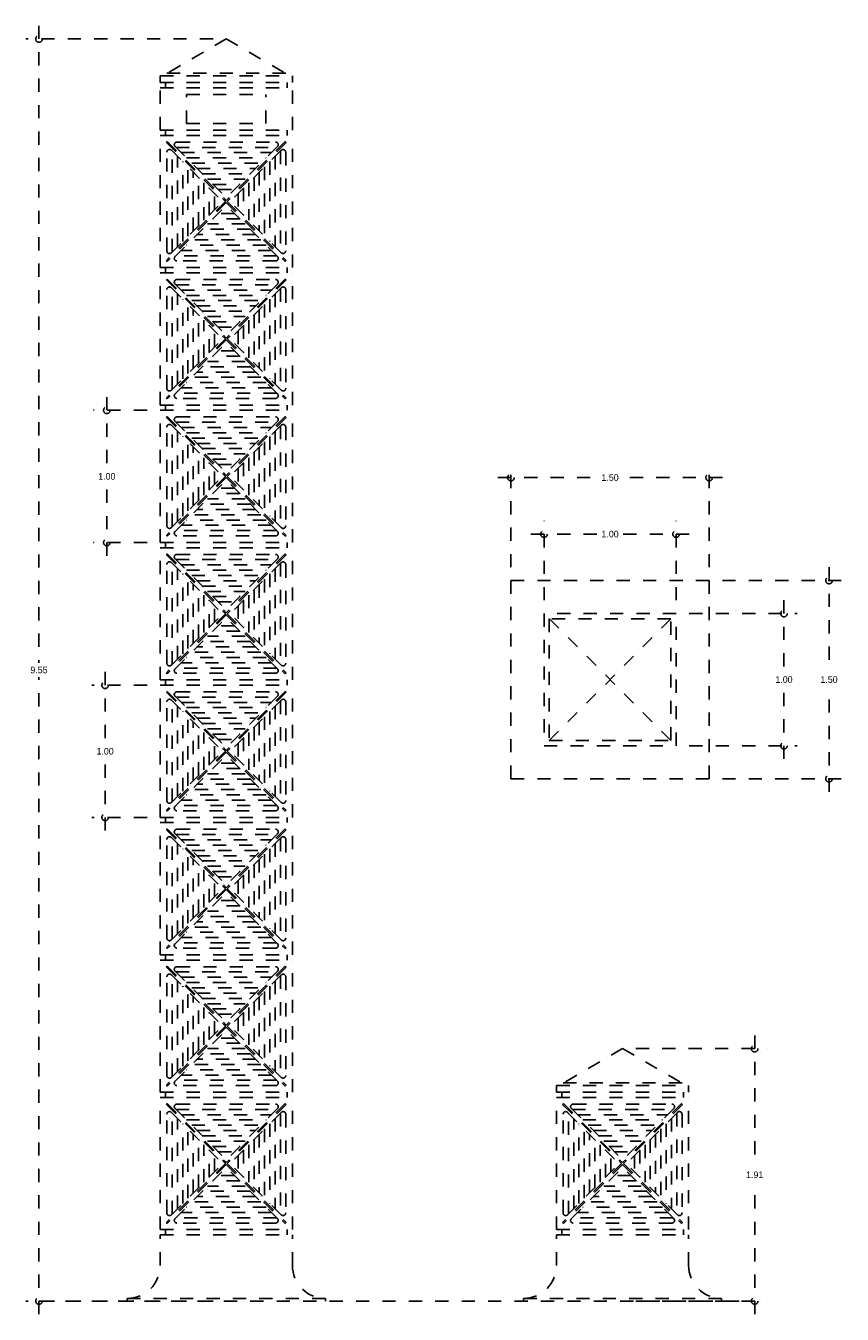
# Model space of a CAD drawing. Header units: centimetres. Extents: x 0.9 to 7.08, y 0.9 to 10.65.
import ezdxf

# ---------------------------------------------------------------- set-up
doc = ezdxf.new("R2010")
doc.units = ezdxf.units.CM
doc.header["$LTSCALE"] = 0.005
doc.header["$MEASUREMENT"] = 0
doc.linetypes.add('ACAD_ISO02W100', pattern=[15, 12, -3])
doc.linetypes.add('ACAD_ISO04W100', pattern=[30, 24, -3, 0, -3])
doc.layers.add('EJES', color=7, linetype='ACAD_ISO04W100')
doc.layers.add('proyeccion', color=7, linetype='ACAD_ISO02W100')
doc.dimstyles.get("Standard").update_dxf_attribs({"dimtxt": 0.18, "dimasz": 0.18, "dimexe": 0.18, "dimexo": 0.0625, "dimgap": 0.09, "dimtad": 0, "dimtih": 1, "dimtoh": 1, "dimdec": 4, "dimzin": 0, "dimdsep": 46, "dimtxsty": 'Standard', "dimcen": 0.09, "dimadec": 0, "dimazin": 0, "dimtfac": 1, "dimtdec": 4, "dimtofl": 0, "dimtmove": 0, "dimatfit": 3, "dimfxl": 0, "dimtolj": 1, "dimtzin": 0, "dimarcsym": 0})

# ---------------------------------------------------------------- blocks, each defined once
blk = doc.blocks.new('_Small')
at = {"layer": 'EJES', "color": 0, "lineweight": -2}
blk.add_circle((0, 0), 0.25, dxfattribs=at)
blk = doc.blocks.new('*D8')
at = {"layer": 'Defpoints', "color": 0, "ltscale": 0.005}
for p in [(1.918, 7.74), (1.5138, 6.74), (1.918, 6.74)]:
    blk.add_point(p, dxfattribs=at)
at = {"layer": 'proyeccion', "color": 0, "lineweight": -2, "ltscale": 0.005}
for p, q in [((1.5138, 7.84), (1.5138, 7.295)), ((1.818, 7.74), (1.4138, 7.74)), ((1.5138, 6.64), (1.5138, 7.185)), ((1.818, 6.74), (1.4138, 6.74))]:
    blk.add_line(p, q, dxfattribs=at)
at = {"layer": 'proyeccion', "color": 0, "lineweight": -2, "ltscale": 0.005, "xscale": 0.1, "yscale": 0.1, "zscale": 0.1}
for p, rotation in [((1.5138, 7.74), 90), ((1.5138, 6.74), 270)]:
    blk.add_blockref('_Small', p, dxfattribs=dict(at, rotation=rotation))
at = {"layer": 'proyeccion', "color": 0, "ltscale": 0.005, "insert": (1.5138, 7.24), "char_height": 0.05, "attachment_point": 5}
blk.add_mtext('\\A1;1.00', dxfattribs=at)
blk = doc.blocks.new('*D7')
at = {"layer": 'Defpoints', "color": 0, "ltscale": 0.005}
for p in [(1.918, 5.66), (1.5006, 4.66), (1.918, 4.66)]:
    blk.add_point(p, dxfattribs=at)
at = {"layer": 'proyeccion', "color": 0, "lineweight": -2, "ltscale": 0.005}
for p, q in [((1.5006, 5.76), (1.5006, 5.215)), ((1.818, 5.66), (1.4006, 5.66)), ((1.5006, 4.56), (1.5006, 5.105)), ((1.818, 4.66), (1.4006, 4.66))]:
    blk.add_line(p, q, dxfattribs=at)
at = {"layer": 'proyeccion', "color": 0, "lineweight": -2, "ltscale": 0.005, "xscale": 0.1, "yscale": 0.1, "zscale": 0.1}
for p, rotation in [((1.5006, 5.66), 90), ((1.5006, 4.66), 270)]:
    blk.add_blockref('_Small', p, dxfattribs=dict(at, rotation=rotation))
at = {"layer": 'proyeccion', "color": 0, "ltscale": 0.005, "insert": (1.5006, 5.16), "char_height": 0.05, "attachment_point": 5}
blk.add_mtext('\\A1;1.00', dxfattribs=at)
blk = doc.blocks.new('*D6')
at = {"layer": 'Defpoints', "color": 0, "ltscale": 0.005}
for p in [(2.418, 10.55), (1, 1), (2.418, 1)]:
    blk.add_point(p, dxfattribs=at)
at = {"layer": 'proyeccion', "color": 0, "lineweight": -2, "ltscale": 0.005}
for p, q in [((1, 10.65), (1, 5.83)), ((2.318, 10.55), (0.9, 10.55)), ((1, 0.9), (1, 5.72)), ((2.318, 1), (0.9, 1))]:
    blk.add_line(p, q, dxfattribs=at)
at = {"layer": 'proyeccion', "color": 0, "lineweight": -2, "ltscale": 0.005, "xscale": 0.1, "yscale": 0.1, "zscale": 0.1}
for p, rotation in [((1, 10.55), 90), ((1, 1), 270)]:
    blk.add_blockref('_Small', p, dxfattribs=dict(at, rotation=rotation))
at = {"layer": 'proyeccion', "color": 0, "ltscale": 0.005, "insert": (1, 5.775), "char_height": 0.05, "attachment_point": 5}
blk.add_mtext('\\A1;9.55', dxfattribs=at)
blk = doc.blocks.new('*D5')
at = {"layer": 'Defpoints', "color": 0, "ltscale": 0.005}
for p in [(5.418, 2.9098), (5.418, 1), (6.418, 1)]:
    blk.add_point(p, dxfattribs=at)
at = {"layer": 'proyeccion', "color": 0, "lineweight": -2, "ltscale": 0.005}
for p, q in [((6.418, 3.0098), (6.418, 2.0099)), ((5.518, 2.9098), (6.518, 2.9098)), ((6.418, 0.9), (6.418, 1.8999)), ((5.518, 1), (6.518, 1))]:
    blk.add_line(p, q, dxfattribs=at)
at = {"layer": 'proyeccion', "color": 0, "lineweight": -2, "ltscale": 0.005, "xscale": 0.1, "yscale": 0.1, "zscale": 0.1}
for p, rotation in [((6.418, 2.9098), 90), ((6.418, 1), 270)]:
    blk.add_blockref('_Small', p, dxfattribs=dict(at, rotation=rotation))
at = {"layer": 'proyeccion', "color": 0, "ltscale": 0.005, "insert": (6.418, 1.9549), "char_height": 0.05, "attachment_point": 5}
blk.add_mtext('\\A1;1.91', dxfattribs=at)
blk = doc.blocks.new('*D4')
at = {"layer": 'Defpoints', "color": 0, "ltscale": 0.005}
for p in [(5.8232, 6.8032), (4.8232, 6.2022), (5.8232, 6.2022)]:
    blk.add_point(p, dxfattribs=at)
at = {"layer": 'proyeccion', "color": 0, "lineweight": -2, "ltscale": 0.005}
for p, q in [((4.8232, 6.3022), (4.8232, 6.9032)), ((5.8232, 6.3022), (5.8232, 6.9032)), ((4.7232, 6.8032), (5.2349, 6.8032)), ((5.9232, 6.8032), (5.4116, 6.8032))]:
    blk.add_line(p, q, dxfattribs=at)
at = {"layer": 'proyeccion', "color": 0, "lineweight": -2, "ltscale": 0.005, "xscale": 0.1, "yscale": 0.1, "zscale": 0.1, "rotation": 180}
blk.add_blockref('_Small', (4.8232, 6.8032), dxfattribs=at)
at = {"layer": 'proyeccion', "color": 0, "lineweight": -2, "ltscale": 0.005, "xscale": 0.1, "yscale": 0.1, "zscale": 0.1}
blk.add_blockref('_Small', (5.8232, 6.8032), dxfattribs=at)
at = {"layer": 'proyeccion', "color": 0, "ltscale": 0.005, "insert": (5.3232, 6.8032), "char_height": 0.05, "attachment_point": 5}
blk.add_mtext('\\A1;1.00', dxfattribs=at)
blk = doc.blocks.new('*D3')
at = {"layer": 'Defpoints', "color": 0, "ltscale": 0.005}
for p in [(6.0732, 7.2311), (4.5732, 6.4522), (6.0732, 6.4522)]:
    blk.add_point(p, dxfattribs=at)
at = {"layer": 'proyeccion', "color": 0, "lineweight": -2, "ltscale": 0.005}
for p, q in [((4.5732, 6.5522), (4.5732, 7.3311)), ((6.0732, 6.5522), (6.0732, 7.3311)), ((4.4732, 7.2311), (5.2307, 7.2311)), ((6.1732, 7.2311), (5.4157, 7.2311))]:
    blk.add_line(p, q, dxfattribs=at)
at = {"layer": 'proyeccion', "color": 0, "lineweight": -2, "ltscale": 0.005, "xscale": 0.1, "yscale": 0.1, "zscale": 0.1, "rotation": 180}
blk.add_blockref('_Small', (4.5732, 7.2311), dxfattribs=at)
at = {"layer": 'proyeccion', "color": 0, "lineweight": -2, "ltscale": 0.005, "xscale": 0.1, "yscale": 0.1, "zscale": 0.1}
blk.add_blockref('_Small', (6.0732, 7.2311), dxfattribs=at)
at = {"layer": 'proyeccion', "color": 0, "ltscale": 0.005, "insert": (5.3232, 7.2311), "char_height": 0.05, "attachment_point": 5}
blk.add_mtext('\\A1;1.50', dxfattribs=at)
blk = doc.blocks.new('*D2')
at = {"layer": 'Defpoints', "color": 0, "ltscale": 0.005}
for p in [(6.0732, 6.4522), (6.0732, 4.9522), (6.9808, 4.9522)]:
    blk.add_point(p, dxfattribs=at)
at = {"layer": 'proyeccion', "color": 0, "lineweight": -2, "ltscale": 0.005}
for p, q in [((6.9808, 6.5522), (6.9808, 5.7572)), ((6.1732, 6.4522), (7.0808, 6.4522)), ((6.9808, 4.8522), (6.9808, 5.6472)), ((6.1732, 4.9522), (7.0808, 4.9522))]:
    blk.add_line(p, q, dxfattribs=at)
at = {"layer": 'proyeccion', "color": 0, "lineweight": -2, "ltscale": 0.005, "xscale": 0.1, "yscale": 0.1, "zscale": 0.1}
for p, rotation in [((6.9808, 6.4522), 90), ((6.9808, 4.9522), 270)]:
    blk.add_blockref('_Small', p, dxfattribs=dict(at, rotation=rotation))
at = {"layer": 'proyeccion', "color": 0, "ltscale": 0.005, "insert": (6.9808, 5.7022), "char_height": 0.05, "attachment_point": 5}
blk.add_mtext('\\A1;1.50', dxfattribs=at)
blk = doc.blocks.new('*D1')
at = {"layer": 'Defpoints', "color": 0, "ltscale": 0.005}
for p in [(5.8232, 6.2022), (5.8232, 5.2022), (6.6399, 5.2022)]:
    blk.add_point(p, dxfattribs=at)
at = {"layer": 'proyeccion', "color": 0, "lineweight": -2, "ltscale": 0.005}
for p, q in [((6.6399, 6.3022), (6.6399, 5.7572)), ((5.9232, 6.2022), (6.7399, 6.2022)), ((6.6399, 5.1022), (6.6399, 5.6472)), ((5.9232, 5.2022), (6.7399, 5.2022))]:
    blk.add_line(p, q, dxfattribs=at)
at = {"layer": 'proyeccion', "color": 0, "lineweight": -2, "ltscale": 0.005, "xscale": 0.1, "yscale": 0.1, "zscale": 0.1}
for p, rotation in [((6.6399, 6.2022), 90), ((6.6399, 5.2022), 270)]:
    blk.add_blockref('_Small', p, dxfattribs=dict(at, rotation=rotation))
at = {"layer": 'proyeccion', "color": 0, "ltscale": 0.005, "insert": (6.6399, 5.7022), "char_height": 0.05, "attachment_point": 5}
blk.add_mtext('\\A1;1.00', dxfattribs=at)

msp = doc.modelspace()

# ---------------------------------------------------------------- linework, layer by layer
at = {"layer": 'proyeccion', "ltscale": 0.005}
for p, q in [((2.418, 10.55), (1.968, 10.2902)), ((2.418, 10.55), (2.868, 10.2902)), ((1.918, 10.2202), (1.918, 10.2702)), ((1.918, 10.2702), (2.918, 10.2702)), ((1.968, 10.2902), (2.868, 10.2902)), ((2.918, 10.2202), (2.918, 10.2702)), ((1.918, 10.2202), (2.918, 10.2202)), ((1.918, 10.1802), (2.918, 10.1802)), ((1.918, 9.86), (1.918, 10.1802)), ((1.958, 10.1802), (1.958, 10.2202)), ((2.878, 10.1802), (2.878, 10.2202)), ((2.918, 9.86), (2.918, 10.1802)), ((2.118, 10.1302), (2.718, 10.1302)), ((2.118, 9.91), (2.118, 10.1302)), ((2.718, 9.91), (2.718, 10.1302)), ((1.918, 9.86), (2.918, 9.86)), ((1.958, 9.82), (1.958, 9.86)), ((2.118, 9.91), (2.718, 9.91)), ((2.878, 9.82), (2.878, 9.86)), ((1.918, 8.82), (1.918, 9.82)), ((1.918, 9.82), (2.918, 9.82)), ((1.9644, 9.7665), (1.9715, 9.7735)), ((1.9644, 9.7665), (2.4109, 9.32)), ((1.9715, 9.7735), (2.418, 9.3271)), ((2.0445, 9.77), (2.7914, 9.77)), ((2.8644, 9.7735), (2.418, 9.3271)), ((2.8715, 9.7665), (2.425, 9.32)), ((2.8644, 9.7735), (2.8715, 9.7665)), ((2.918, 8.82), (2.918, 9.82)), ((1.968, 8.9466), (1.968, 9.6934)), ((2.0021, 9.7076), (2.3897, 9.32)), ((2.008, 8.9383), (2.008, 9.7017)), ((2.0304, 9.7359), (2.418, 9.3483)), ((2.0363, 9.73), (2.7997, 9.73)), ((2.048, 8.9783), (2.048, 9.6617)), ((2.0763, 9.69), (2.7597, 9.69)), ((2.8055, 9.7359), (2.418, 9.3483)), ((2.8338, 9.7076), (2.4463, 9.32)), ((2.788, 9.6617), (2.788, 8.9783)), ((2.828, 9.7017), (2.828, 8.9383)), ((2.868, 9.6934), (2.868, 8.9466)), ((2.088, 9.0183), (2.088, 9.6217)), ((2.1163, 9.65), (2.7197, 9.65)), ((2.128, 9.0583), (2.128, 9.5817)), ((2.128, 9.0583), (2.128, 9.5817)), ((2.1563, 9.61), (2.6797, 9.61)), ((2.1563, 9.61), (2.6797, 9.61)), ((2.1963, 9.57), (2.6397, 9.57)), ((2.708, 9.5817), (2.708, 9.0583)), ((2.708, 9.5817), (2.708, 9.0583)), ((2.748, 9.6217), (2.748, 9.0183)), ((2.168, 9.0983), (2.168, 9.5417)), ((2.208, 9.1383), (2.208, 9.5017)), ((2.2363, 9.53), (2.5997, 9.53)), ((2.248, 9.1783), (2.248, 9.4617)), ((2.2763, 9.49), (2.5597, 9.49)), ((2.588, 9.4617), (2.588, 9.1783)), ((2.628, 9.5017), (2.628, 9.1383)), ((2.668, 9.5417), (2.668, 9.0983)), ((2.288, 9.2183), (2.288, 9.4217)), ((2.3163, 9.45), (2.5197, 9.45)), ((2.328, 9.2583), (2.328, 9.3817)), ((2.3563, 9.41), (2.4797, 9.41)), ((2.508, 9.3817), (2.508, 9.2583)), ((2.548, 9.4217), (2.548, 9.2183)), ((2.4109, 9.32), (1.9644, 8.8735)), ((2.418, 9.3129), (1.9715, 8.8665)), ((2.0021, 8.9324), (2.3897, 9.32)), ((2.0304, 8.9041), (2.418, 9.2917)), ((2.418, 9.3129), (2.8644, 8.8665)), ((2.8055, 8.9041), (2.418, 9.2917)), ((2.425, 9.32), (2.8715, 8.8735)), ((2.8338, 8.9324), (2.4463, 9.32)), ((2.5197, 9.19), (2.3163, 9.19)), ((2.4797, 9.23), (2.3563, 9.23)), ((2.6397, 9.07), (2.1963, 9.07)), ((2.5997, 9.11), (2.2363, 9.11)), ((2.5597, 9.15), (2.2763, 9.15)), ((2.7197, 8.99), (2.1163, 8.99)), ((2.6797, 9.03), (2.1563, 9.03)), ((2.6797, 9.03), (2.1563, 9.03)), ((1.9644, 8.8735), (1.9715, 8.8665)), ((2.7997, 8.91), (2.0363, 8.91)), ((2.7597, 8.95), (2.0763, 8.95)), ((2.8644, 8.8665), (2.8715, 8.8735)), ((1.918, 8.82), (2.918, 8.82)), ((1.918, 7.78), (1.918, 8.78)), ((1.918, 8.78), (2.918, 8.78)), ((1.958, 8.78), (1.958, 8.82)), ((2.7914, 8.87), (2.0445, 8.87)), ((2.878, 8.78), (2.878, 8.82)), ((2.918, 7.78), (2.918, 8.78)), ((1.9644, 8.7265), (1.9715, 8.7335)), ((1.9644, 8.7265), (2.4109, 8.28)), ((1.9715, 8.7335), (2.418, 8.2871)), ((2.0304, 8.6959), (2.418, 8.3083)), ((2.0363, 8.69), (2.7997, 8.69)), ((2.0445, 8.73), (2.7914, 8.73)), ((2.8644, 8.7335), (2.418, 8.2871)), ((2.8055, 8.6959), (2.418, 8.3083)), ((2.8715, 8.7265), (2.425, 8.28)), ((2.8644, 8.7335), (2.8715, 8.7265)), ((1.968, 7.9066), (1.968, 8.6534)), ((2.0021, 8.6676), (2.3897, 8.28)), ((2.008, 7.8983), (2.008, 8.6617)), ((2.048, 7.9383), (2.048, 8.6217)), ((2.0763, 8.65), (2.7597, 8.65)), ((2.088, 7.9783), (2.088, 8.5817)), ((2.1163, 8.61), (2.7197, 8.61)), ((2.8338, 8.6676), (2.4463, 8.28)), ((2.748, 8.5817), (2.748, 7.9783)), ((2.788, 8.6217), (2.788, 7.9383)), ((2.828, 8.6617), (2.828, 7.8983)), ((2.868, 8.6534), (2.868, 7.9066)), ((2.128, 8.0183), (2.128, 8.5417)), ((2.128, 8.0183), (2.128, 8.5417)), ((2.1563, 8.57), (2.6797, 8.57)), ((2.1563, 8.57), (2.6797, 8.57)), ((2.168, 8.0583), (2.168, 8.5017)), ((2.1963, 8.53), (2.6397, 8.53)), ((2.2363, 8.49), (2.5997, 8.49)), ((2.668, 8.5017), (2.668, 8.0583)), ((2.708, 8.5417), (2.708, 8.0183)), ((2.708, 8.5417), (2.708, 8.0183)), ((2.208, 8.0983), (2.208, 8.4617)), ((2.248, 8.1383), (2.248, 8.4217)), ((2.2763, 8.45), (2.5597, 8.45)), ((2.3163, 8.41), (2.5197, 8.41)), ((2.588, 8.4217), (2.588, 8.1383)), ((2.628, 8.4617), (2.628, 8.0983)), ((2.288, 8.1783), (2.288, 8.3817)), ((2.328, 8.2183), (2.328, 8.3417)), ((2.3563, 8.37), (2.4797, 8.37)), ((2.508, 8.3417), (2.508, 8.2183)), ((2.548, 8.3817), (2.548, 8.1783)), ((2.4109, 8.28), (1.9644, 7.8335)), ((2.418, 8.2729), (1.9715, 7.8265)), ((2.0021, 7.8924), (2.3897, 8.28)), ((2.0304, 7.8641), (2.418, 8.2517)), ((2.4797, 8.19), (2.3563, 8.19)), ((2.418, 8.2729), (2.8644, 7.8265)), ((2.8055, 7.8641), (2.418, 8.2517)), ((2.425, 8.28), (2.8715, 7.8335)), ((2.8338, 7.8924), (2.4463, 8.28)), ((2.5597, 8.11), (2.2763, 8.11)), ((2.5197, 8.15), (2.3163, 8.15)), ((2.6397, 8.03), (2.1963, 8.03)), ((2.5997, 8.07), (2.2363, 8.07)), ((2.7597, 7.91), (2.0763, 7.91)), ((2.7197, 7.95), (2.1163, 7.95)), ((2.6797, 7.99), (2.1563, 7.99)), ((2.6797, 7.99), (2.1563, 7.99)), ((1.9644, 7.8335), (1.9715, 7.8265)), ((2.7997, 7.87), (2.0363, 7.87)), ((2.7914, 7.83), (2.0445, 7.83)), ((2.8644, 7.8265), (2.8715, 7.8335)), ((1.918, 7.78), (2.918, 7.78)), ((1.918, 6.74), (1.918, 7.74)), ((1.918, 7.74), (2.918, 7.74)), ((1.958, 7.74), (1.958, 7.78)), ((2.878, 7.74), (2.878, 7.78)), ((2.918, 6.74), (2.918, 7.74)), ((1.9644, 7.6865), (1.9715, 7.6935)), ((1.9644, 7.6865), (2.4109, 7.24)), ((1.968, 6.8666), (1.968, 7.6134)), ((1.9715, 7.6935), (2.418, 7.2471)), ((2.0021, 7.6276), (2.3897, 7.24)), ((2.008, 6.8583), (2.008, 7.6217)), ((2.0304, 7.6559), (2.418, 7.2683)), ((2.0363, 7.65), (2.7997, 7.65)), ((2.0445, 7.69), (2.7914, 7.69)), ((2.0763, 7.61), (2.7597, 7.61)), ((2.8644, 7.6935), (2.418, 7.2471)), ((2.8055, 7.6559), (2.418, 7.2683)), ((2.8715, 7.6865), (2.425, 7.24)), ((2.8338, 7.6276), (2.4463, 7.24)), ((2.828, 7.6217), (2.828, 6.8583)), ((2.8644, 7.6935), (2.8715, 7.6865)), ((2.868, 7.6134), (2.868, 6.8666)), ((2.048, 6.8983), (2.048, 7.5817)), ((2.088, 6.9383), (2.088, 7.5417)), ((2.1163, 7.57), (2.7197, 7.57)), ((2.1563, 7.53), (2.6797, 7.53)), ((2.1563, 7.53), (2.6797, 7.53)), ((2.748, 7.5417), (2.748, 6.9383)), ((2.788, 7.5817), (2.788, 6.8983)), ((2.128, 6.9783), (2.128, 7.5017)), ((2.128, 6.9783), (2.128, 7.5017)), ((2.168, 7.0183), (2.168, 7.4617)), ((2.1963, 7.49), (2.6397, 7.49)), ((2.208, 7.0583), (2.208, 7.4217)), ((2.2363, 7.45), (2.5997, 7.45)), ((2.2763, 7.41), (2.5597, 7.41)), ((2.628, 7.4217), (2.628, 7.0583)), ((2.668, 7.4617), (2.668, 7.0183)), ((2.708, 7.5017), (2.708, 6.9783)), ((2.708, 7.5017), (2.708, 6.9783)), ((2.248, 7.0983), (2.248, 7.3817)), ((2.288, 7.1383), (2.288, 7.3417)), ((2.3163, 7.37), (2.5197, 7.37)), ((2.3563, 7.33), (2.4797, 7.33)), ((2.548, 7.3417), (2.548, 7.1383)), ((2.588, 7.3817), (2.588, 7.0983)), ((2.4109, 7.24), (1.9644, 6.7935)), ((2.418, 7.2329), (1.9715, 6.7865)), ((2.0021, 6.8524), (2.3897, 7.24)), ((2.328, 7.1783), (2.328, 7.3017)), ((2.418, 7.2329), (2.8644, 6.7865)), ((2.425, 7.24), (2.8715, 6.7935)), ((2.8338, 6.8524), (2.4463, 7.24)), ((2.508, 7.3017), (2.508, 7.1783)), ((2.0304, 6.8241), (2.418, 7.2117)), ((2.4797, 7.15), (2.3563, 7.15)), ((2.8055, 6.8241), (2.418, 7.2117)), ((2.5997, 7.03), (2.2363, 7.03)), ((2.5597, 7.07), (2.2763, 7.07)), ((2.5197, 7.11), (2.3163, 7.11)), ((2.6797, 6.95), (2.1563, 6.95)), ((2.6797, 6.95), (2.1563, 6.95)), ((2.6397, 6.99), (2.1963, 6.99)), ((2.7997, 6.83), (2.0363, 6.83)), ((2.7597, 6.87), (2.0763, 6.87)), ((2.7197, 6.91), (2.1163, 6.91)), ((1.918, 6.74), (2.918, 6.74)), ((1.958, 6.7), (1.958, 6.74)), ((1.9644, 6.7935), (1.9715, 6.7865)), ((2.7914, 6.79), (2.0445, 6.79)), ((2.8644, 6.7865), (2.8715, 6.7935)), ((2.878, 6.7), (2.878, 6.74)), ((1.918, 5.7), (1.918, 6.7)), ((1.918, 6.7), (2.918, 6.7)), ((1.9644, 6.6465), (1.9715, 6.6535)), ((1.9644, 6.6465), (2.4109, 6.2)), ((1.9715, 6.6535), (2.418, 6.2071)), ((2.0445, 6.65), (2.7914, 6.65)), ((2.8644, 6.6535), (2.418, 6.2071)), ((2.8715, 6.6465), (2.425, 6.2)), ((2.8644, 6.6535), (2.8715, 6.6465)), ((2.918, 5.7), (2.918, 6.7)), ((1.968, 5.8266), (1.968, 6.5734)), ((2.0021, 6.5876), (2.3897, 6.2)), ((2.008, 5.8183), (2.008, 6.5817)), ((2.0304, 6.6159), (2.418, 6.2283)), ((2.0363, 6.61), (2.7997, 6.61)), ((2.048, 5.8583), (2.048, 6.5417)), ((2.0763, 6.57), (2.7597, 6.57)), ((2.8055, 6.6159), (2.418, 6.2283)), ((2.8338, 6.5876), (2.4463, 6.2)), ((2.788, 6.5417), (2.788, 5.8583)), ((2.828, 6.5817), (2.828, 5.8183)), ((2.868, 6.5734), (2.868, 5.8266)), ((2.088, 5.8983), (2.088, 6.5017)), ((2.1163, 6.53), (2.7197, 6.53)), ((2.128, 5.9383), (2.128, 6.4617)), ((2.128, 5.9383), (2.128, 6.4617)), ((2.1563, 6.49), (2.6797, 6.49)), ((2.1563, 6.49), (2.6797, 6.49)), ((2.1963, 6.45), (2.6397, 6.45)), ((2.708, 6.4617), (2.708, 5.9383)), ((2.708, 6.4617), (2.708, 5.9383)), ((2.748, 6.5017), (2.748, 5.8983)), ((6.0732, 6.4522), (4.5732, 6.4522)), ((4.5732, 6.4522), (4.5732, 4.9522)), ((6.0732, 4.9522), (6.0732, 6.4522)), ((2.168, 5.9783), (2.168, 6.4217)), ((2.208, 6.0183), (2.208, 6.3817)), ((2.2363, 6.41), (2.5997, 6.41)), ((2.248, 6.0583), (2.248, 6.3417)), ((2.2763, 6.37), (2.5597, 6.37)), ((2.588, 6.3417), (2.588, 6.0583)), ((2.628, 6.3817), (2.628, 6.0183)), ((2.668, 6.4217), (2.668, 5.9783)), ((2.288, 6.0983), (2.288, 6.3017)), ((2.3163, 6.33), (2.5197, 6.33)), ((2.328, 6.1383), (2.328, 6.2617)), ((2.3563, 6.29), (2.4797, 6.29)), ((2.508, 6.2617), (2.508, 6.1383)), ((2.548, 6.3017), (2.548, 6.0983)), ((2.4109, 6.2), (1.9644, 5.7535)), ((2.418, 6.1929), (1.9715, 5.7465)), ((2.0021, 5.8124), (2.3897, 6.2)), ((2.0304, 5.7841), (2.418, 6.1717)), ((2.418, 6.1929), (2.8644, 5.7465)), ((2.8055, 5.7841), (2.418, 6.1717)), ((2.425, 6.2), (2.8715, 5.7535)), ((2.8338, 5.8124), (2.4463, 6.2)), ((4.8232, 6.2022), (4.8232, 5.2022)), ((5.8232, 6.2022), (4.8232, 6.2022)), ((5.7832, 5.2422), (4.8632, 6.1622)), ((4.8632, 5.2422), (5.7832, 6.1622)), ((5.7832, 6.1622), (4.8632, 6.1622)), ((4.8632, 6.1622), (4.8632, 5.2422)), ((5.7832, 5.2422), (5.7832, 6.1622)), ((5.8232, 5.2022), (5.8232, 6.2022)), ((2.5197, 6.07), (2.3163, 6.07)), ((2.4797, 6.11), (2.3563, 6.11)), ((2.6397, 5.95), (2.1963, 5.95)), ((2.5997, 5.99), (2.2363, 5.99)), ((2.5597, 6.03), (2.2763, 6.03)), ((2.7197, 5.87), (2.1163, 5.87)), ((2.6797, 5.91), (2.1563, 5.91)), ((2.6797, 5.91), (2.1563, 5.91)), ((1.9644, 5.7535), (1.9715, 5.7465)), ((2.7997, 5.79), (2.0363, 5.79)), ((2.7597, 5.83), (2.0763, 5.83)), ((2.8644, 5.7465), (2.8715, 5.7535)), ((1.918, 5.7), (2.918, 5.7)), ((1.918, 4.66), (1.918, 5.66)), ((1.918, 5.66), (2.918, 5.66)), ((1.958, 5.66), (1.958, 5.7)), ((2.7914, 5.75), (2.0445, 5.75)), ((2.878, 5.66), (2.878, 5.7)), ((2.918, 4.66), (2.918, 5.66)), ((1.9644, 5.6065), (1.9715, 5.6135)), ((1.9644, 5.6065), (2.4109, 5.16)), ((1.9715, 5.6135), (2.418, 5.1671)), ((2.0304, 5.5759), (2.418, 5.1883)), ((2.0363, 5.57), (2.7997, 5.57)), ((2.0445, 5.61), (2.7914, 5.61)), ((2.8644, 5.6135), (2.418, 5.1671)), ((2.8055, 5.5759), (2.418, 5.1883)), ((2.8715, 5.6065), (2.425, 5.16)), ((2.8644, 5.6135), (2.8715, 5.6065)), ((1.968, 4.7866), (1.968, 5.5334)), ((2.0021, 5.5476), (2.3897, 5.16)), ((2.008, 4.7783), (2.008, 5.5417)), ((2.048, 4.8183), (2.048, 5.5017)), ((2.0763, 5.53), (2.7597, 5.53)), ((2.088, 4.8583), (2.088, 5.4617)), ((2.1163, 5.49), (2.7197, 5.49)), ((2.8338, 5.5476), (2.4463, 5.16)), ((2.748, 5.4617), (2.748, 4.8583)), ((2.788, 5.5017), (2.788, 4.8183)), ((2.828, 5.5417), (2.828, 4.7783)), ((2.868, 5.5334), (2.868, 4.7866)), ((2.128, 4.8983), (2.128, 5.4217)), ((2.128, 4.8983), (2.128, 5.4217)), ((2.1563, 5.45), (2.6797, 5.45)), ((2.1563, 5.45), (2.6797, 5.45)), ((2.168, 4.9383), (2.168, 5.3817)), ((2.1963, 5.41), (2.6397, 5.41)), ((2.2363, 5.37), (2.5997, 5.37)), ((2.668, 5.3817), (2.668, 4.9383)), ((2.708, 5.4217), (2.708, 4.8983)), ((2.708, 5.4217), (2.708, 4.8983)), ((2.208, 4.9783), (2.208, 5.3417)), ((2.248, 5.0183), (2.248, 5.3017)), ((2.2763, 5.33), (2.5597, 5.33)), ((2.3163, 5.29), (2.5197, 5.29)), ((2.588, 5.3017), (2.588, 5.0183)), ((2.628, 5.3417), (2.628, 4.9783)), ((2.288, 5.0583), (2.288, 5.2617)), ((2.328, 5.0983), (2.328, 5.2217)), ((2.3563, 5.25), (2.4797, 5.25)), ((2.508, 5.2217), (2.508, 5.0983)), ((2.548, 5.2617), (2.548, 5.0583)), ((4.8232, 5.2022), (5.8232, 5.2022)), ((4.8632, 5.2422), (5.7832, 5.2422)), ((2.4109, 5.16), (1.9644, 4.7135)), ((2.418, 5.1529), (1.9715, 4.7065)), ((2.0021, 4.7724), (2.3897, 5.16)), ((2.0304, 4.7441), (2.418, 5.1317)), ((2.4797, 5.07), (2.3563, 5.07)), ((2.418, 5.1529), (2.8644, 4.7065)), ((2.8055, 4.7441), (2.418, 5.1317)), ((2.425, 5.16), (2.8715, 4.7135)), ((2.8338, 4.7724), (2.4463, 5.16)), ((2.5597, 4.99), (2.2763, 4.99)), ((2.5197, 5.03), (2.3163, 5.03)), ((2.6397, 4.91), (2.1963, 4.91)), ((2.5997, 4.95), (2.2363, 4.95)), ((4.5732, 4.9522), (6.0732, 4.9522)), ((2.7597, 4.79), (2.0763, 4.79)), ((2.7197, 4.83), (2.1163, 4.83)), ((2.6797, 4.87), (2.1563, 4.87)), ((2.6797, 4.87), (2.1563, 4.87)), ((1.9644, 4.7135), (1.9715, 4.7065)), ((2.7997, 4.75), (2.0363, 4.75)), ((2.7914, 4.71), (2.0445, 4.71)), ((2.8644, 4.7065), (2.8715, 4.7135)), ((1.918, 4.66), (2.918, 4.66)), ((1.918, 3.62), (1.918, 4.62)), ((1.918, 4.62), (2.918, 4.62)), ((1.958, 4.62), (1.958, 4.66)), ((2.878, 4.62), (2.878, 4.66)), ((2.918, 3.62), (2.918, 4.62)), ((1.9644, 4.5665), (1.9715, 4.5735)), ((1.9644, 4.5665), (2.4109, 4.12)), ((1.968, 3.7466), (1.968, 4.4934)), ((1.9715, 4.5735), (2.418, 4.1271)), ((2.0021, 4.5076), (2.3897, 4.12)), ((2.008, 3.7383), (2.008, 4.5017)), ((2.0304, 4.5359), (2.418, 4.1483)), ((2.0363, 4.53), (2.7997, 4.53)), ((2.0445, 4.57), (2.7914, 4.57)), ((2.0763, 4.49), (2.7597, 4.49)), ((2.8644, 4.5735), (2.418, 4.1271)), ((2.8055, 4.5359), (2.418, 4.1483)), ((2.8715, 4.5665), (2.425, 4.12)), ((2.8338, 4.5076), (2.4463, 4.12)), ((2.828, 4.5017), (2.828, 3.7383)), ((2.8644, 4.5735), (2.8715, 4.5665)), ((2.868, 4.4934), (2.868, 3.7466)), ((2.048, 3.7783), (2.048, 4.4617)), ((2.088, 3.8183), (2.088, 4.4217)), ((2.1163, 4.45), (2.7197, 4.45)), ((2.1563, 4.41), (2.6797, 4.41)), ((2.1563, 4.41), (2.6797, 4.41)), ((2.748, 4.4217), (2.748, 3.8183)), ((2.788, 4.4617), (2.788, 3.7783)), ((2.128, 3.8583), (2.128, 4.3817)), ((2.128, 3.8583), (2.128, 4.3817)), ((2.168, 3.8983), (2.168, 4.3417)), ((2.1963, 4.37), (2.6397, 4.37)), ((2.208, 3.9383), (2.208, 4.3017)), ((2.2363, 4.33), (2.5997, 4.33)), ((2.628, 4.3017), (2.628, 3.9383)), ((2.668, 4.3417), (2.668, 3.8983)), ((2.708, 4.3817), (2.708, 3.8583)), ((2.708, 4.3817), (2.708, 3.8583)), ((2.248, 3.9783), (2.248, 4.2617)), ((2.2763, 4.29), (2.5597, 4.29)), ((2.288, 4.0183), (2.288, 4.2217)), ((2.3163, 4.25), (2.5197, 4.25)), ((2.3563, 4.21), (2.4797, 4.21)), ((2.548, 4.2217), (2.548, 4.0183)), ((2.588, 4.2617), (2.588, 3.9783)), ((2.4109, 4.12), (1.9644, 3.6735)), ((2.418, 4.1129), (1.9715, 3.6665)), ((2.0021, 3.7324), (2.3897, 4.12)), ((2.328, 4.0583), (2.328, 4.1817)), ((2.418, 4.1129), (2.8644, 3.6665)), ((2.425, 4.12), (2.8715, 3.6735)), ((2.8338, 3.7324), (2.4463, 4.12)), ((2.508, 4.1817), (2.508, 4.0583)), ((2.0304, 3.7041), (2.418, 4.0917)), ((2.4797, 4.03), (2.3563, 4.03)), ((2.8055, 3.7041), (2.418, 4.0917)), ((2.5997, 3.91), (2.2363, 3.91)), ((2.5597, 3.95), (2.2763, 3.95)), ((2.5197, 3.99), (2.3163, 3.99)), ((2.6797, 3.83), (2.1563, 3.83)), ((2.6797, 3.83), (2.1563, 3.83)), ((2.6397, 3.87), (2.1963, 3.87)), ((2.7997, 3.71), (2.0363, 3.71)), ((2.7597, 3.75), (2.0763, 3.75)), ((2.7197, 3.79), (2.1163, 3.79)), ((1.918, 3.62), (2.918, 3.62)), ((1.958, 3.58), (1.958, 3.62)), ((1.9644, 3.6735), (1.9715, 3.6665)), ((2.7914, 3.67), (2.0445, 3.67)), ((2.8644, 3.6665), (2.8715, 3.6735)), ((2.878, 3.58), (2.878, 3.62)), ((1.918, 2.58), (1.918, 3.58)), ((1.918, 3.58), (2.918, 3.58)), ((1.9644, 3.5265), (1.9715, 3.5335)), ((1.9644, 3.5265), (2.4109, 3.08)), ((1.9715, 3.5335), (2.418, 3.0871)), ((2.0445, 3.53), (2.7914, 3.53)), ((2.8644, 3.5335), (2.418, 3.0871)), ((2.8715, 3.5265), (2.425, 3.08)), ((2.8644, 3.5335), (2.8715, 3.5265)), ((2.918, 2.58), (2.918, 3.58)), ((1.968, 2.7066), (1.968, 3.4534)), ((2.0021, 3.4676), (2.3897, 3.08)), ((2.008, 2.6983), (2.008, 3.4617)), ((2.0304, 3.4959), (2.418, 3.1083)), ((2.0363, 3.49), (2.7997, 3.49)), ((2.048, 2.7383), (2.048, 3.4217)), ((2.0763, 3.45), (2.7597, 3.45)), ((2.8055, 3.4959), (2.418, 3.1083)), ((2.8338, 3.4676), (2.4463, 3.08)), ((2.788, 3.4217), (2.788, 2.7383)), ((2.828, 3.4617), (2.828, 2.6983)), ((2.868, 3.4534), (2.868, 2.7066)), ((2.088, 2.7783), (2.088, 3.3817)), ((2.1163, 3.41), (2.7197, 3.41)), ((2.128, 2.8183), (2.128, 3.3417)), ((2.128, 2.8183), (2.128, 3.3417)), ((2.1563, 3.37), (2.6797, 3.37)), ((2.1563, 3.37), (2.6797, 3.37)), ((2.1963, 3.33), (2.6397, 3.33)), ((2.708, 3.3417), (2.708, 2.8183)), ((2.708, 3.3417), (2.708, 2.8183)), ((2.748, 3.3817), (2.748, 2.7783)), ((2.168, 2.8583), (2.168, 3.3017)), ((2.208, 2.8983), (2.208, 3.2617)), ((2.2363, 3.29), (2.5997, 3.29)), ((2.248, 2.9383), (2.248, 3.2217)), ((2.2763, 3.25), (2.5597, 3.25)), ((2.588, 3.2217), (2.588, 2.9383)), ((2.628, 3.2617), (2.628, 2.8983)), ((2.668, 3.3017), (2.668, 2.8583)), ((2.288, 2.9783), (2.288, 3.1817)), ((2.3163, 3.21), (2.5197, 3.21)), ((2.328, 3.0183), (2.328, 3.1417)), ((2.3563, 3.17), (2.4797, 3.17)), ((2.508, 3.1417), (2.508, 3.0183)), ((2.548, 3.1817), (2.548, 2.9783)), ((2.4109, 3.08), (1.9644, 2.6335)), ((2.418, 3.0729), (1.9715, 2.6265)), ((2.0021, 2.6924), (2.3897, 3.08)), ((2.0304, 2.6641), (2.418, 3.0517)), ((2.418, 3.0729), (2.8644, 2.6265)), ((2.8055, 2.6641), (2.418, 3.0517)), ((2.425, 3.08), (2.8715, 2.6335)), ((2.8338, 2.6924), (2.4463, 3.08)), ((2.5197, 2.95), (2.3163, 2.95)), ((2.4797, 2.99), (2.3563, 2.99)), ((2.6397, 2.83), (2.1963, 2.83)), ((2.5997, 2.87), (2.2363, 2.87)), ((2.5597, 2.91), (2.2763, 2.91)), ((5.418, 2.9098), (4.968, 2.65)), ((5.418, 2.9098), (5.868, 2.65)), ((2.7197, 2.75), (2.1163, 2.75)), ((2.6797, 2.79), (2.1563, 2.79)), ((2.6797, 2.79), (2.1563, 2.79)), ((1.9644, 2.6335), (1.9715, 2.6265)), ((2.7997, 2.67), (2.0363, 2.67)), ((2.7597, 2.71), (2.0763, 2.71)), ((2.8644, 2.6265), (2.8715, 2.6335)), ((4.968, 2.65), (5.868, 2.65)), ((1.918, 2.58), (2.918, 2.58)), ((1.918, 2.58), (2.918, 2.58)), ((1.918, 1.54), (1.918, 2.54)), ((1.918, 2.54), (2.918, 2.54)), ((1.918, 2.54), (2.918, 2.54)), ((1.958, 2.54), (1.958, 2.58)), ((2.7914, 2.63), (2.0445, 2.63)), ((2.878, 2.54), (2.878, 2.58)), ((2.918, 1.54), (2.918, 2.54)), ((4.918, 2.63), (5.918, 2.63)), ((4.918, 2.58), (4.918, 2.63)), ((4.918, 2.58), (5.918, 2.58)), ((4.918, 1.54), (4.918, 2.54)), ((4.918, 2.54), (5.918, 2.54)), ((4.958, 2.54), (4.958, 2.58)), ((5.878, 2.54), (5.878, 2.58)), ((5.918, 2.58), (5.918, 2.63)), ((5.918, 1.54), (5.918, 2.54)), ((1.9644, 2.4865), (1.9715, 2.4935)), ((1.9644, 2.4865), (2.4109, 2.04)), ((1.9715, 2.4935), (2.418, 2.0471)), ((2.0304, 2.4559), (2.418, 2.0683)), ((2.0363, 2.45), (2.7997, 2.45)), ((2.0445, 2.49), (2.7914, 2.49)), ((2.8644, 2.4935), (2.418, 2.0471)), ((2.8055, 2.4559), (2.418, 2.0683)), ((2.8715, 2.4865), (2.425, 2.04)), ((2.8644, 2.4935), (2.8715, 2.4865)), ((4.9644, 2.4865), (4.9715, 2.4935)), ((4.9644, 2.4865), (5.4109, 2.04)), ((4.9715, 2.4935), (5.418, 2.0471)), ((5.0304, 2.4559), (5.418, 2.0683)), ((5.0363, 2.45), (5.7997, 2.45)), ((5.0445, 2.49), (5.7914, 2.49)), ((5.8644, 2.4935), (5.418, 2.0471)), ((5.8055, 2.4559), (5.418, 2.0683)), ((5.8715, 2.4865), (5.425, 2.04)), ((5.8644, 2.4935), (5.8715, 2.4865)), ((1.968, 1.6666), (1.968, 2.4134)), ((2.0021, 2.4276), (2.3897, 2.04)), ((2.008, 1.6583), (2.008, 2.4217)), ((2.048, 1.6983), (2.048, 2.3817)), ((2.0763, 2.41), (2.7597, 2.41)), ((2.088, 1.7383), (2.088, 2.3417)), ((2.1163, 2.37), (2.7197, 2.37)), ((2.8338, 2.4276), (2.4463, 2.04)), ((2.748, 2.3417), (2.748, 1.7383)), ((2.788, 2.3817), (2.788, 1.6983)), ((2.828, 2.4217), (2.828, 1.6583)), ((2.868, 2.4134), (2.868, 1.6666)), ((4.968, 1.6666), (4.968, 2.4134)), ((5.0021, 2.4276), (5.3897, 2.04)), ((5.008, 1.6583), (5.008, 2.4217)), ((5.048, 1.6983), (5.048, 2.3817)), ((5.0763, 2.41), (5.7597, 2.41)), ((5.088, 1.7383), (5.088, 2.3417)), ((5.1163, 2.37), (5.7197, 2.37)), ((5.8338, 2.4276), (5.4463, 2.04)), ((5.748, 2.3417), (5.748, 1.7383)), ((5.788, 2.3817), (5.788, 1.6983)), ((5.828, 2.4217), (5.828, 1.6583)), ((5.868, 2.4134), (5.868, 1.6666)), ((2.128, 1.7783), (2.128, 2.3017)), ((2.128, 1.7783), (2.128, 2.3017)), ((2.1563, 2.33), (2.6797, 2.33)), ((2.1563, 2.33), (2.6797, 2.33)), ((2.168, 1.8183), (2.168, 2.2617)), ((2.1963, 2.29), (2.6397, 2.29)), ((2.2363, 2.25), (2.5997, 2.25)), ((2.668, 2.2617), (2.668, 1.8183)), ((2.708, 2.3017), (2.708, 1.7783)), ((2.708, 2.3017), (2.708, 1.7783)), ((5.128, 1.7783), (5.128, 2.3017)), ((5.128, 1.7783), (5.128, 2.3017)), ((5.1563, 2.33), (5.6797, 2.33)), ((5.1563, 2.33), (5.6797, 2.33)), ((5.168, 1.8183), (5.168, 2.2617)), ((5.1963, 2.29), (5.6397, 2.29)), ((5.2363, 2.25), (5.5997, 2.25)), ((5.668, 2.2617), (5.668, 1.8183)), ((5.708, 2.3017), (5.708, 1.7783)), ((5.708, 2.3017), (5.708, 1.7783)), ((2.208, 1.8583), (2.208, 2.2217)), ((2.248, 1.8983), (2.248, 2.1817)), ((2.2763, 2.21), (2.5597, 2.21)), ((2.3163, 2.17), (2.5197, 2.17)), ((2.588, 2.1817), (2.588, 1.8983)), ((2.628, 2.2217), (2.628, 1.8583)), ((5.208, 1.8583), (5.208, 2.2217)), ((5.248, 1.8983), (5.248, 2.1817)), ((5.2763, 2.21), (5.5597, 2.21)), ((5.3163, 2.17), (5.5197, 2.17)), ((5.588, 2.1817), (5.588, 1.8983)), ((5.628, 2.2217), (5.628, 1.8583)), ((2.288, 1.9383), (2.288, 2.1417)), ((2.328, 1.9783), (2.328, 2.1017)), ((2.3563, 2.13), (2.4797, 2.13)), ((2.508, 2.1017), (2.508, 1.9783)), ((2.548, 2.1417), (2.548, 1.9383)), ((5.288, 1.9383), (5.288, 2.1417)), ((5.328, 1.9783), (5.328, 2.1017)), ((5.3563, 2.13), (5.4797, 2.13)), ((5.508, 2.1017), (5.508, 1.9783)), ((5.548, 2.1417), (5.548, 1.9383)), ((2.4109, 2.04), (1.9644, 1.5935)), ((2.418, 2.0329), (1.9715, 1.5865)), ((2.0021, 1.6524), (2.3897, 2.04)), ((2.0304, 1.6241), (2.418, 2.0117)), ((2.4797, 1.95), (2.3563, 1.95)), ((2.418, 2.0329), (2.8644, 1.5865)), ((2.8055, 1.6241), (2.418, 2.0117)), ((2.425, 2.04), (2.8715, 1.5935)), ((2.8338, 1.6524), (2.4463, 2.04)), ((5.4109, 2.04), (4.9644, 1.5935)), ((5.418, 2.0329), (4.9715, 1.5865)), ((5.0021, 1.6524), (5.3897, 2.04)), ((5.0304, 1.6241), (5.418, 2.0117)), ((5.4797, 1.95), (5.3563, 1.95)), ((5.418, 2.0329), (5.8644, 1.5865)), ((5.8055, 1.6241), (5.418, 2.0117)), ((5.425, 2.04), (5.8715, 1.5935)), ((5.8338, 1.6524), (5.4463, 2.04)), ((2.5597, 1.87), (2.2763, 1.87)), ((2.5197, 1.91), (2.3163, 1.91)), ((5.5597, 1.87), (5.2763, 1.87)), ((5.5197, 1.91), (5.3163, 1.91)), ((2.6397, 1.79), (2.1963, 1.79)), ((2.5997, 1.83), (2.2363, 1.83)), ((5.6397, 1.79), (5.1963, 1.79)), ((5.5997, 1.83), (5.2363, 1.83)), ((2.7597, 1.67), (2.0763, 1.67)), ((2.7197, 1.71), (2.1163, 1.71)), ((2.6797, 1.75), (2.1563, 1.75)), ((2.6797, 1.75), (2.1563, 1.75)), ((5.7597, 1.67), (5.0763, 1.67)), ((5.7197, 1.71), (5.1163, 1.71)), ((5.6797, 1.75), (5.1563, 1.75)), ((5.6797, 1.75), (5.1563, 1.75)), ((1.9644, 1.5935), (1.9715, 1.5865)), ((2.7997, 1.63), (2.0363, 1.63)), ((2.7914, 1.59), (2.0445, 1.59)), ((2.8644, 1.5865), (2.8715, 1.5935)), ((4.9644, 1.5935), (4.9715, 1.5865)), ((5.7997, 1.63), (5.0363, 1.63)), ((5.7914, 1.59), (5.0445, 1.59)), ((5.8644, 1.5865), (5.8715, 1.5935)), ((1.918, 1.54), (2.918, 1.54)), ((1.918, 1.5), (2.918, 1.5)), ((1.918, 1.27), (1.918, 1.5)), ((1.958, 1.5), (1.958, 1.54)), ((2.878, 1.5), (2.878, 1.54)), ((2.918, 1.27), (2.918, 1.5)), ((4.918, 1.54), (5.918, 1.54)), ((4.918, 1.27), (4.918, 1.5)), ((4.918, 1.5), (5.918, 1.5)), ((4.918, 1.5), (5.918, 1.5)), ((4.958, 1.5), (4.958, 1.54)), ((5.878, 1.5), (5.878, 1.54)), ((5.918, 1.27), (5.918, 1.5)), ((1, 1), (6.418, 1)), ((1.668, 1.02), (3.168, 1.02)), ((1.668, 1), (1.668, 1.02)), ((3.168, 1), (3.168, 1.02)), ((4.668, 1), (4.668, 1.02)), ((4.668, 1.02), (6.168, 1.02)), ((6.168, 1), (6.168, 1.02))]:
    msp.add_line(p, q, dxfattribs=at)
for centre, radius, start, end in [((2.0445, 9.75), 0.02, 90, 225), ((2.7914, 9.75), 0.02, 315, 90), ((1.988, 9.6934), 0.02, 45, 180), ((2.848, 9.6934), 0.02, 360, 135), ((1.988, 8.9466), 0.02, 180, 315), ((2.0445, 8.89), 0.02, 135, 270), ((2.7914, 8.89), 0.02, 270, 45), ((2.848, 8.9466), 0.02, 225, 360), ((2.0445, 8.71), 0.02, 90, 225), ((2.7914, 8.71), 0.02, 315, 90), ((1.988, 8.6534), 0.02, 45, 180), ((2.848, 8.6534), 0.02, 360, 135), ((1.988, 7.9066), 0.02, 180, 315), ((2.848, 7.9066), 0.02, 225, 360), ((2.0445, 7.85), 0.02, 135, 270), ((2.7914, 7.85), 0.02, 270, 45), ((1.988, 7.6134), 0.02, 45, 180), ((2.0445, 7.67), 0.02, 90, 225), ((2.7914, 7.67), 0.02, 315, 90), ((2.848, 7.6134), 0.02, 360, 135), ((1.988, 6.8666), 0.02, 180, 315), ((2.848, 6.8666), 0.02, 225, 360), ((2.0445, 6.81), 0.02, 135, 270), ((2.7914, 6.81), 0.02, 270, 45), ((2.0445, 6.63), 0.02, 90, 225), ((2.7914, 6.63), 0.02, 315, 90), ((1.988, 6.5734), 0.02, 45, 180), ((2.848, 6.5734), 0.02, 360, 135), ((1.988, 5.8266), 0.02, 180, 315), ((2.0445, 5.77), 0.02, 135, 270), ((2.7914, 5.77), 0.02, 270, 45), ((2.848, 5.8266), 0.02, 225, 360), ((2.0445, 5.59), 0.02, 90, 225), ((2.7914, 5.59), 0.02, 315, 90), ((1.988, 5.5334), 0.02, 45, 180), ((2.848, 5.5334), 0.02, 360, 135), ((1.988, 4.7866), 0.02, 180, 315), ((2.848, 4.7866), 0.02, 225, 360), ((2.0445, 4.73), 0.02, 135, 270), ((2.7914, 4.73), 0.02, 270, 45), ((1.988, 4.4934), 0.02, 45, 180), ((2.0445, 4.55), 0.02, 90, 225), ((2.7914, 4.55), 0.02, 315, 90), ((2.848, 4.4934), 0.02, 360, 135), ((1.988, 3.7466), 0.02, 180, 315), ((2.848, 3.7466), 0.02, 225, 360), ((2.0445, 3.69), 0.02, 135, 270), ((2.7914, 3.69), 0.02, 270, 45), ((2.0445, 3.51), 0.02, 90, 225), ((2.7914, 3.51), 0.02, 315, 90), ((1.988, 3.4534), 0.02, 45, 180), ((2.848, 3.4534), 0.02, 360, 135), ((1.988, 2.7066), 0.02, 180, 315), ((2.0445, 2.65), 0.02, 135, 270), ((2.7914, 2.65), 0.02, 270, 45), ((2.848, 2.7066), 0.02, 225, 360), ((2.0445, 2.47), 0.02, 90, 225), ((2.7914, 2.47), 0.02, 315, 90), ((5.0445, 2.47), 0.02, 90, 225), ((5.7914, 2.47), 0.02, 315, 90), ((1.988, 2.4134), 0.02, 45, 180), ((2.848, 2.4134), 0.02, 360, 135), ((4.988, 2.4134), 0.02, 45, 180), ((5.848, 2.4134), 0.02, 360, 135), ((1.988, 1.6666), 0.02, 180, 315), ((2.848, 1.6666), 0.02, 225, 360), ((4.988, 1.6666), 0.02, 180, 315), ((5.848, 1.6666), 0.02, 225, 360), ((2.0445, 1.61), 0.02, 135, 270), ((2.7914, 1.61), 0.02, 270, 45), ((5.0445, 1.61), 0.02, 135, 270), ((5.7914, 1.61), 0.02, 270, 45), ((1.668, 1.27), 0.25, 270, 0), ((3.168, 1.27), 0.25, 180, 270), ((4.668, 1.27), 0.25, 270, 0), ((6.168, 1.27), 0.25, 180, 270)]:
    msp.add_arc(centre, radius, start, end, dxfattribs=at)

# ---------------------------------------------------------------- dimensions: what is measured, and where the dimension line sits
for base, p1, p2, picture, middle in [((1, 1), (2.418, 10.55), (2.418, 1), '*D6', (1, 5.775)), ((1.5138, 6.74), (1.918, 7.74), (1.918, 6.74), '*D8', (1.5138, 7.24)), ((6.9808, 4.9522), (6.0732, 6.4522), (6.0732, 4.9522), '*D2', (6.9808, 5.7022)), ((6.6399, 5.2022), (5.8232, 6.2022), (5.8232, 5.2022), '*D1', (6.6399, 5.7022)), ((1.5006, 4.66), (1.918, 5.66), (1.918, 4.66), '*D7', (1.5006, 5.16)), ((6.418, 1), (5.418, 2.9098), (5.418, 1), '*D5', (6.418, 1.9549))]:
    dim = msp.add_linear_dim(base=base, p1=p1, p2=p2, angle=90, dimstyle='Standard', override={"dimtxt": 0.05, "dimasz": 0.1, "dimexe": 0.1, "dimexo": 0.1, "dimgap": 0.03, "dimdec": 2, "dimblk": 'Small', "dimdle": 0.1, "dimtdec": 2}, dxfattribs=at)
    dim.commit()
    dim.dimension.update_dxf_attribs({"geometry": picture, "text_midpoint": middle})
for base, p1, p2, picture, middle in [((6.0732, 7.2311), (4.5732, 6.4522), (6.0732, 6.4522), '*D3', (5.3232, 7.2311)), ((5.8232, 6.8032), (4.8232, 6.2022), (5.8232, 6.2022), '*D4', (5.3232, 6.8032))]:
    dim = msp.add_linear_dim(base=base, p1=p1, p2=p2, dimstyle='Standard', override={"dimtxt": 0.05, "dimasz": 0.1, "dimexe": 0.1, "dimexo": 0.1, "dimgap": 0.03, "dimdec": 2, "dimblk": 'Small', "dimdle": 0.1, "dimtdec": 2}, dxfattribs=at)
    dim.commit()
    dim.dimension.update_dxf_attribs({"geometry": picture, "text_midpoint": middle})

doc.saveas('drawing.dxf')
